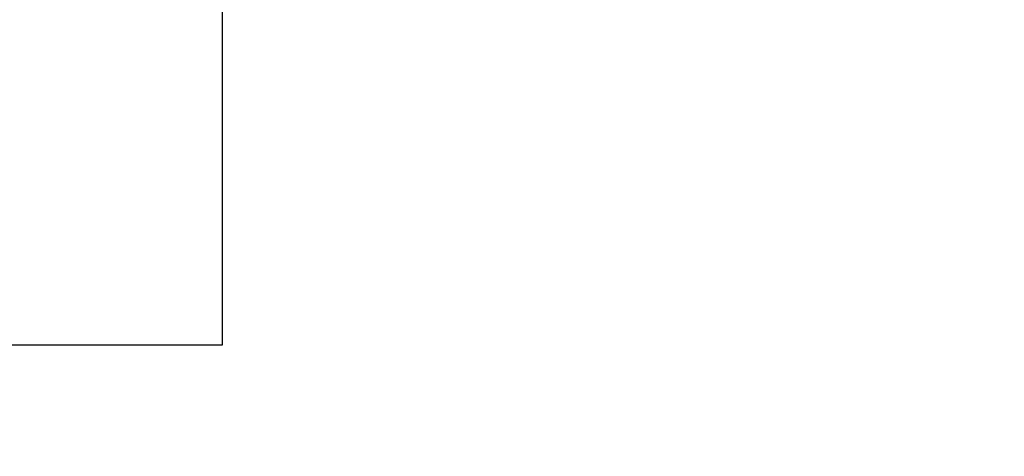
# Model space of a CAD drawing. Header units: metres. Extents: x -54598 to 1827199, y -329446 to -256744.
# Tile 212 of 256: x 179589 to 208760, y -329446 to -316501. Entities that reach past the tile are written whole.
import ezdxf

# ---------------------------------------------------------------- set-up
doc = ezdxf.new("R2010")
doc.units = ezdxf.units.M
doc.layers.add('Inscription and comments', color=250, linetype='Continuous')
doc.styles.add('ISO_1.0', font='isocpeur.ttf')

msp = doc.modelspace()

# ---------------------------------------------------------------- linework, layer by layer
at = {"color": 5, "lineweight": 30}
msp.add_lwpolyline([(175602, -326144), (185602, -326144), (185602, -316144), (175602, -316144)], close=True, dxfattribs=at)

# ---------------------------------------------------------------- texts
at = {"layer": 'Inscription and comments', "color": 0, "insert": (-52598, -310142), "char_height": 300, "width": 18500, "attachment_point": 1, "style": 'ISO_1.0'}
msp.add_mtext('\\pi300,l300;\\P^IПроектная документация разработана в соответствии с действующими \\P\\pi0;градостроительными нормами, правилами, государственными стандартами и отвечает \\Pтребованиям экологических, санитарно-гигиенических, противопожарных норм и правил, \\Pобеспечивает взрывную, взрывопожарную безопасность при эксплуатации объекта с учетом \\Pсоблюдения мероприятий предусмотренных рабочим проектом.\\P\\pi300;\\P\\pi-300;\\P\\pi5249.9995;ГИП^I^I^I^I^I^I\\P', dxfattribs=at)

doc.saveas('drawing.dxf')
